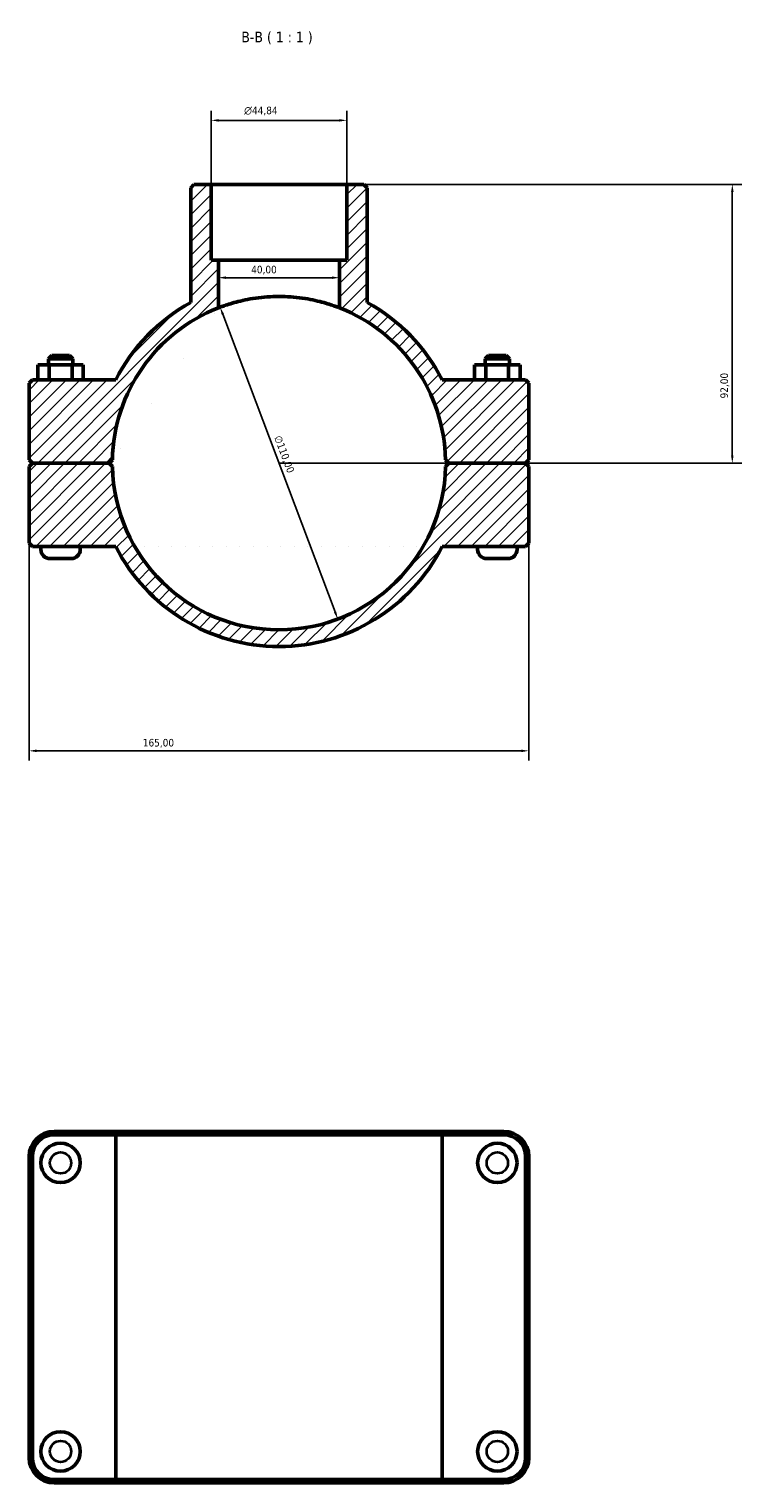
# Model space of a CAD drawing. Header units: millimetres. Extents: x 0 to 1126, y -25 to 1083.
# Tile 4 of 6: x 344 to 579, y 603 to 1083. Entities that reach past the tile are written whole.
import ezdxf

# ---------------------------------------------------------------- set-up
doc = ezdxf.new("R2010")
doc.units = ezdxf.units.MM
for name, color, linetype, lineweight in [('Dimension (ISO)', 7, 'Continuous', 25), ('Hatch (ISO)', 7, 'Continuous', 18), ('Symbol (ISO)', 7, 'Continuous', 25), ('Visible (ISO)', 7, 'Continuous', 50), ('Visible Narrow (ISO)', 7, 'Continuous', 35)]:
    doc.layers.add(name, color=color, linetype=linetype, lineweight=lineweight)
doc.styles.add('Label Text (ISO)', font='tahoma.ttf')
doc.styles.add('Note Text (ISO)', font='tahoma.ttf')
doc.dimstyles.new('Default (ISO)', dxfattribs={"dimtxt": 2.5, "dimasz": 2.5, "dimexe": 3.175, "dimexo": 0, "dimgap": 0.762, "dimtad": 1, "dimrnd": 1e-08, "dimzin": 0, "dimtxsty": 'Note Text (ISO)', "dimcen": 0.09, "dimdle": 10, "dimclrd": 256, "dimclre": 256, "dimclrt": 232, "dimazin": 0, "dimtfac": 1.40208, "dimtmove": 0, "dimatfit": 3, "dimfxl": 1, "dimtolj": 1, "dimtzin": 0, "dimlwd": -1, "dimlwe": -1, "dimarcsym": 0})

# ---------------------------------------------------------------- blocks, each defined once
blk = doc.blocks.new('*D11')
at = {"layer": 'Defpoints', "color": 0, "transparency": 16777216}
for p in [(407.11, 990.99), (445.95, 888.08)]:
    blk.add_point(p, dxfattribs=at)
at = {"layer": 'Dimension (ISO)', "transparency": 16777216}
blk.add_line((445.07, 890.42), (407.99, 988.65), dxfattribs=at)
blk.add_arc((426.53, 939.54), 55, 68.6763, 113.988, dxfattribs=at)
for points in [[(408.38, 988.8), (407.6, 988.51), (407.11, 990.99)], [(445.46, 890.57), (444.68, 890.27), (445.95, 888.08)]]:
    blk.add_solid(points, dxfattribs=at)
at = {"layer": 'Dimension (ISO)', "color": 232, "true_color": 0xca0064, "transparency": 16777216, "insert": (427.23, 948.95), "char_height": 2.5, "attachment_point": 1, "rotation": 290.6804, "style": 'Note Text (ISO)'}
blk.add_mtext('\\A1;∅110,00', dxfattribs=at)
blk = doc.blocks.new('*D12')
at = {"layer": 'Defpoints', "color": 0, "transparency": 16777216}
for p in [(448.95, 1031.54), (426.53, 939.54), (576.2, 939.54)]:
    blk.add_point(p, dxfattribs=at)
at = {"layer": 'Dimension (ISO)', "transparency": 16777216}
for p, q in [((448.95, 1031.54), (579.38, 1031.54)), ((576.2, 1029.04), (576.2, 942.04)), ((426.53, 939.54), (579.38, 939.54))]:
    blk.add_line(p, q, dxfattribs=at)
for points in [[(575.78, 1029.04), (576.62, 1029.04), (576.2, 1031.54)], [(575.78, 942.04), (576.62, 942.04), (576.2, 939.54)]]:
    blk.add_solid(points, dxfattribs=at)
at = {"layer": 'Dimension (ISO)', "color": 232, "true_color": 0xca0064, "transparency": 16777216, "insert": (572.27, 960.89), "char_height": 2.5, "attachment_point": 1, "rotation": 90, "style": 'Note Text (ISO)'}
blk.add_mtext('\\A1;92,00', dxfattribs=at)
blk = doc.blocks.new('*D13')
at = {"layer": 'Defpoints', "color": 0, "transparency": 16777216}
for p in [(344.03, 913.14), (509.03, 913.14), (344.03, 844.6)]:
    blk.add_point(p, dxfattribs=at)
at = {"layer": 'Dimension (ISO)', "transparency": 16777216}
for p, q in [((344.03, 913.14), (344.03, 841.42)), ((509.03, 913.14), (509.03, 841.42)), ((506.53, 844.6), (346.53, 844.6))]:
    blk.add_line(p, q, dxfattribs=at)
for points in [[(346.53, 845.01), (346.53, 844.18), (344.03, 844.6)], [(506.53, 845.01), (506.53, 844.18), (509.03, 844.6)]]:
    blk.add_solid(points, dxfattribs=at)
at = {"layer": 'Dimension (ISO)', "color": 232, "true_color": 0xca0064, "transparency": 16777216, "insert": (381.58, 848.53), "char_height": 2.5, "attachment_point": 1, "style": 'Note Text (ISO)'}
blk.add_mtext('\\A1;165,00', dxfattribs=at)
blk = doc.blocks.new('*D14')
at = {"layer": 'Defpoints', "color": 0, "transparency": 16777216}
for p in [(406.53, 1000.74), (406.53, 1000.74), (446.53, 1000.74)]:
    blk.add_point(p, dxfattribs=at)
at = {"layer": 'Dimension (ISO)', "transparency": 16777216}
blk.add_line((444.03, 1000.74), (409.03, 1000.74), dxfattribs=at)
for points in [[(409.03, 1001.16), (409.03, 1000.33), (406.53, 1000.74)], [(444.03, 1001.16), (444.03, 1000.33), (446.53, 1000.74)]]:
    blk.add_solid(points, dxfattribs=at)
at = {"layer": 'Dimension (ISO)', "color": 232, "true_color": 0xca0064, "transparency": 16777216, "insert": (417.36, 1004.68), "char_height": 2.5, "attachment_point": 1, "style": 'Note Text (ISO)'}
blk.add_mtext('\\A1;40,00', dxfattribs=at)
blk = doc.blocks.new('*D15')
at = {"layer": 'Defpoints', "color": 0, "transparency": 16777216}
for p in [(404.11, 1052.66), (404.11, 1031.54), (448.95, 1031.54)]:
    blk.add_point(p, dxfattribs=at)
at = {"layer": 'Dimension (ISO)', "transparency": 16777216}
for p, q in [((404.11, 1031.54), (404.11, 1055.83)), ((448.95, 1031.54), (448.95, 1055.83)), ((446.45, 1052.66), (406.61, 1052.66))]:
    blk.add_line(p, q, dxfattribs=at)
for points in [[(406.61, 1053.07), (406.61, 1052.24), (404.11, 1052.66)], [(446.45, 1053.07), (446.45, 1052.24), (448.95, 1052.66)]]:
    blk.add_solid(points, dxfattribs=at)
at = {"layer": 'Dimension (ISO)', "color": 232, "true_color": 0xca0064, "transparency": 16777216, "insert": (415.04, 1057.18), "char_height": 2.5, "attachment_point": 1, "style": 'Note Text (ISO)'}
blk.add_mtext('\\A1;\\fAIGDT|b0|i0;\\H2.5000;\\ln\\fTahoma|b0|i0;\\H2.5000;44,84', dxfattribs=at)

msp = doc.modelspace()

# ---------------------------------------------------------------- hatches: boundary and pattern name
at = {"layer": 'Hatch (ISO)'}
h = msp.add_hatch(dxfattribs=at)
h.set_pattern_fill('ANSI31', color=256, scale=25.4, style=0)
h.set_pattern_definition([(45, (0, 0), (-2.245064, 2.245064), [])])
edge = h.paths.add_edge_path()
edge.add_ellipse((426.5312, 939.5351), major_axis=(54.988, -1.1499), ratio=1, start_angle=182.396044, end_angle=360)
edge.add_line((481.5192, 938.3852), (482.6312, 939.4851))
edge.add_line((482.6312, 939.4851), (507.9312, 939.4851))
edge.add_line((507.9312, 939.4851), (509.0312, 938.3851))
edge.add_line((509.0312, 938.3851), (509.0312, 913.1351))
edge.add_line((509.0312, 913.1351), (507.9312, 912.0351))
edge.add_line((507.9312, 912.0351), (480.42, 912.0351))
edge.add_ellipse((426.5312, 939.5351), major_axis=(-53.8888, -27.5), ratio=1, start_angle=0, end_angle=125.928616, ccw=False)
edge.add_line((372.6424, 912.0351), (345.1312, 912.0351))
edge.add_line((345.1312, 912.0351), (344.0312, 913.1351))
edge.add_line((344.0312, 913.1351), (344.0312, 938.3851))
edge.add_line((344.0312, 938.3851), (345.1312, 939.4851))
edge.add_line((345.1312, 939.4851), (370.4312, 939.4851))
edge.add_line((370.4312, 939.4851), (371.5432, 938.3852))
edge = h.paths.add_edge_path()
edge.add_line((455.6805, 1030.4351), (454.5805, 1031.5351))
edge.add_line((454.5805, 1031.5351), (448.9537, 1031.5351))
edge.add_line((448.9537, 1031.5351), (448.9537, 1006.5351))
edge.add_line((448.9537, 1006.5351), (446.5312, 1006.5351))
edge.add_line((446.5312, 1006.5351), (446.5312, 990.7699))
edge.add_ellipse((426.5312, 939.5351), major_axis=(20, 51.2348), ratio=1, start_angle=292.521708, end_angle=360, ccw=False)
edge.add_line((481.5192, 940.6851), (482.6312, 939.5851))
edge.add_line((482.6312, 939.5851), (507.9312, 939.5851))
edge.add_line((507.9312, 939.5851), (509.0312, 940.6851))
edge.add_line((509.0312, 940.6851), (509.0312, 965.9351))
edge.add_line((509.0312, 965.9351), (507.9312, 967.0351))
edge.add_line((507.9312, 967.0351), (480.42, 967.0351))
edge.add_ellipse((426.5312, 939.5351), major_axis=(53.8888, 27.5), ratio=1, start_angle=0, end_angle=34.160901)
edge.add_line((455.6805, 992.55), (455.6805, 1030.4351))
edge = h.paths.add_edge_path()
edge.add_line((398.482, 1031.5351), (397.382, 1030.4351))
edge.add_line((397.382, 1030.4351), (397.382, 992.55))
edge.add_ellipse((426.5312, 939.5351), major_axis=(-29.1493, 53.0148), ratio=1, start_angle=0, end_angle=34.160901)
edge.add_line((372.6424, 967.0351), (345.1312, 967.0351))
edge.add_line((345.1312, 967.0351), (344.0312, 965.9351))
edge.add_line((344.0312, 965.9351), (344.0312, 940.6851))
edge.add_line((344.0312, 940.6851), (345.1312, 939.5851))
edge.add_line((345.1312, 939.5851), (370.4312, 939.5851))
edge.add_line((370.4312, 939.5851), (371.5432, 940.6851))
edge.add_ellipse((426.5312, 939.5351), major_axis=(-54.988, 1.1499), ratio=1, start_angle=292.521708, end_angle=360, ccw=False)
edge.add_line((406.5312, 990.7699), (406.5312, 1006.5351))
edge.add_line((406.5312, 1006.5351), (404.1087, 1006.5351))
edge.add_line((404.1087, 1006.5351), (404.1087, 1031.5351))
edge.add_line((404.1087, 1031.5351), (398.482, 1031.5351))

# ---------------------------------------------------------------- linework, layer by layer
at = {"layer": 'Visible (ISO)'}
for p, q in [((398.482, 1031.5351), (397.382, 1030.4351)), ((404.1087, 1031.5351), (398.482, 1031.5351)), ((404.1087, 1006.5351), (404.1087, 1031.5351)), ((404.1087, 1031.5351), (448.9537, 1031.5351)), ((454.5805, 1031.5351), (448.9537, 1031.5351)), ((448.9537, 1031.5351), (448.9537, 1006.5351)), ((455.6805, 1030.4351), (454.5805, 1031.5351)), ((397.382, 1030.4351), (397.382, 992.55)), ((455.6805, 992.55), (455.6805, 1030.4351)), ((406.5312, 1006.5351), (404.1087, 1006.5351)), ((406.5312, 990.7699), (406.5312, 1006.5351)), ((406.5312, 1006.5351), (446.5312, 1006.5351)), ((448.9537, 1006.5351), (446.5312, 1006.5351)), ((446.5312, 1006.5351), (446.5312, 990.7699)), ((351.5312, 975.0351), (350.4312, 973.9351)), ((351.5312, 975.0351), (357.3312, 975.0351)), ((357.3312, 975.0351), (358.4312, 973.9351)), ((495.7312, 975.0351), (494.6312, 973.9351)), ((501.5312, 975.0351), (495.7312, 975.0351)), ((501.5312, 975.0351), (502.6312, 973.9351)), ((346.9258, 972.0351), (350.7133, 972.0351)), ((346.9258, 967.0351), (346.9258, 972.0351)), ((358.4312, 973.9351), (350.4312, 973.9351)), ((350.4312, 972.0351), (350.4312, 973.9351)), ((350.7133, 972.0351), (358.2188, 972.0351)), ((350.7133, 967.0351), (350.7133, 972.0351)), ((358.2188, 972.0351), (361.9367, 972.0351)), ((358.2188, 967.0351), (358.2188, 972.0351)), ((358.4312, 972.0351), (358.4312, 973.9351)), ((361.9367, 967.0351), (361.9367, 972.0351)), ((494.8437, 972.0351), (491.1258, 972.0351)), ((491.1258, 967.0351), (491.1258, 972.0351)), ((494.6312, 973.9351), (502.6312, 973.9351)), ((494.6312, 973.9351), (494.6312, 972.0351)), ((494.8437, 967.0351), (494.8437, 972.0351)), ((502.3491, 972.0351), (494.8437, 972.0351)), ((502.3491, 967.0351), (502.3491, 972.0351)), ((506.1367, 972.0351), (502.3491, 972.0351)), ((502.6312, 973.9351), (502.6312, 972.0351)), ((506.1367, 967.0351), (506.1367, 972.0351)), ((345.1312, 967.0351), (344.0312, 965.9351)), ((344.0312, 965.9351), (344.0312, 940.6851)), ((372.6424, 967.0351), (345.1312, 967.0351)), ((507.9312, 967.0351), (480.42, 967.0351)), ((509.0312, 965.9351), (507.9312, 967.0351)), ((509.0312, 940.6851), (509.0312, 965.9351)), ((344.0312, 940.6851), (345.1312, 939.5851)), ((370.4312, 939.5851), (371.5432, 940.6851)), ((481.5192, 940.6851), (482.6312, 939.5851)), ((507.9312, 939.5851), (509.0312, 940.6851)), ((345.1312, 939.4851), (344.0312, 938.3851)), ((344.0312, 938.3851), (344.0312, 913.1351)), ((345.1312, 939.5851), (370.4312, 939.5851)), ((370.4312, 939.4851), (345.1312, 939.4851)), ((347.9312, 939.4851), (347.9312, 939.5851)), ((360.9312, 939.4851), (360.9312, 939.5851)), ((371.5432, 938.3852), (370.4312, 939.4851)), ((482.6312, 939.4851), (481.5192, 938.3852)), ((482.6312, 939.5851), (507.9312, 939.5851)), ((507.9312, 939.4851), (482.6312, 939.4851)), ((492.1312, 939.5851), (492.1312, 939.4851)), ((505.1312, 939.5851), (505.1312, 939.4851)), ((509.0312, 938.3851), (507.9312, 939.4851)), ((509.0312, 913.1351), (509.0312, 938.3851)), ((344.0312, 913.1351), (345.1312, 912.0351)), ((345.1312, 912.0351), (372.6424, 912.0351)), ((347.9312, 911.0351), (347.9312, 912.0351)), ((360.9312, 911.0351), (360.9312, 912.0351)), ((480.42, 912.0351), (507.9312, 912.0351)), ((492.1312, 912.0351), (492.1312, 911.0351)), ((505.1312, 912.0351), (505.1312, 911.0351)), ((507.9312, 912.0351), (509.0312, 913.1351)), ((357.9312, 908.0351), (350.9312, 908.0351)), ((495.1312, 908.0351), (502.1312, 908.0351)), ((373.3203, 719.0008), (352.2812, 719.0008)), ((352.2812, 717.9008), (372.6424, 717.9008)), ((480.42, 717.9008), (372.6424, 717.9008)), ((372.6424, 604.1008), (372.6424, 717.9008)), ((373.3203, 719.0008), (479.7421, 719.0008)), ((500.7812, 719.0008), (479.7421, 719.0008)), ((480.42, 717.9008), (500.7812, 717.9008)), ((480.42, 604.1008), (480.42, 717.9008)), ((344.0312, 710.7508), (344.0312, 611.2508)), ((345.1312, 611.2508), (345.1312, 710.7508)), ((507.9312, 710.7508), (507.9312, 611.2508)), ((509.0312, 611.2508), (509.0312, 710.7508)), ((372.6424, 604.1008), (352.2812, 604.1008)), ((352.2812, 603.0008), (373.3203, 603.0008)), ((372.6424, 604.1008), (480.42, 604.1008)), ((479.7421, 603.0008), (373.3203, 603.0008)), ((479.7421, 603.0008), (500.7812, 603.0008)), ((500.7812, 604.1008), (480.42, 604.1008))]:
    msp.add_line(p, q, dxfattribs=at)
for centre in [(354.4312, 708.6008), (498.6312, 708.6008), (354.4312, 613.4008), (498.6312, 613.4008)]:
    msp.add_circle(centre, 6.5, dxfattribs=at)
for centre, radius, start, end in [((426.5312, 939.5351), 55, 111.323686, 178.801978), ((426.5312, 939.5351), 60.5, 118.803407, 152.964308), ((426.5312, 939.5351), 55, 1.198022, 68.676314), ((426.5312, 939.5351), 60.5, 27.035692, 61.196593), ((426.5312, 939.5351), 55, 181.198022, 358.801978), ((426.5312, 939.5351), 60.5, 207.035692, 332.964308), ((350.9312, 911.0351), 3, 180, 270), ((357.9312, 911.0351), 3, 270, 0), ((495.1312, 911.0351), 3, 180, 270), ((502.1312, 911.0351), 3, 270, 0), ((352.2812, 710.7508), 8.25, 90, 180), ((352.2812, 710.7508), 7.15, 90, 180), ((500.7812, 710.7508), 8.25, 0, 90), ((500.7812, 710.7508), 7.15, 0, 90), ((352.2812, 611.2508), 8.25, 180, 270), ((352.2812, 611.2508), 7.15, 180, 270), ((500.7812, 611.2508), 8.25, 270, 0), ((500.7812, 611.2508), 7.15, 270, 0)]:
    msp.add_arc(centre, radius, start, end, dxfattribs=at)
msp.add_open_spline([(446.5312, 990.7699), (446.5312, 990.7699), (446.4086, 990.8183), (445.8965, 991.0139), (445.5074, 991.1607), (444.4835, 991.5256), (443.848, 991.7436), (442.3838, 992.2066), (441.555, 992.4513), (439.7923, 992.9203), (438.7963, 993.1616), (436.6238, 993.6126), (435.4473, 993.8219), (432.9867, 994.1691), (431.7004, 994.3071), (429.1067, 994.4902), (427.7991, 994.5351), (425.2633, 994.5351), (423.9558, 994.4902), (421.362, 994.3071), (420.0758, 994.1691), (417.6152, 993.8219), (416.4386, 993.6126), (414.2661, 993.1616), (413.2702, 992.9203), (411.5074, 992.4513), (410.6786, 992.2066), (409.2145, 991.7436), (408.579, 991.5256), (407.5551, 991.1607), (407.1659, 991.0139), (406.6539, 990.8183), (406.5312, 990.7699), (406.5312, 990.7699)], degree=3, knots=[0, 0, 0, 0, 0.380622, 0.380622, 0.761244, 0.761244, 1.14186601, 1.14186601, 1.52248801, 1.52248801, 1.90285453, 1.90285453, 2.28322105, 2.28322105, 2.66358757, 2.66358757, 3.04395408, 3.04395408, 3.4243206, 3.4243206, 3.80468712, 3.80468712, 4.18505364, 4.18505364, 4.56542016, 4.56542016, 4.94604216, 4.94604216, 5.32666416, 5.32666416, 5.70728617, 5.70728617, 6.08790817, 6.08790817, 6.08790817, 6.08790817], dxfattribs=at)
for points in [[(373.3203, 719.0008), (373.0932, 718.6345), (372.8672, 718.2678), (372.6424, 717.9008)], [(479.7421, 719.0008), (479.9693, 718.6345), (480.1952, 718.2678), (480.42, 717.9008)], [(373.3203, 603.0008), (373.0932, 603.3671), (372.8672, 603.7338), (372.6424, 604.1008)], [(479.7421, 603.0008), (479.9693, 603.3671), (480.1952, 603.7338), (480.42, 604.1008)]]:
    msp.add_open_spline(points, degree=3, dxfattribs=at)
at = {"layer": 'Visible Narrow (ISO)'}
for p, q in [((352.2812, 717.9558), (352.2812, 718.9458)), ((500.7812, 717.9558), (500.7812, 718.9458)), ((345.0762, 710.7508), (344.0862, 710.7508)), ((507.9862, 710.7508), (508.9762, 710.7508)), ((345.0762, 611.2508), (344.0862, 611.2508)), ((507.9862, 611.2508), (508.9762, 611.2508)), ((352.2812, 604.0458), (352.2812, 603.0558)), ((500.7812, 604.0458), (500.7812, 603.0558))]:
    msp.add_line(p, q, dxfattribs=at)
for centre in [(354.4312, 708.6008), (498.6312, 708.6008), (354.4312, 613.4008), (498.6312, 613.4008)]:
    msp.add_circle(centre, 3.5, dxfattribs=at)

# ---------------------------------------------------------------- texts
at = {"layer": 'Symbol (ISO)', "insert": (414.0923, 1077.7851), "char_height": 3.5, "attachment_point": 7, "style": 'Label Text (ISO)'}
msp.add_mtext('B-B ( 1 : 1 )', dxfattribs=at)

# ---------------------------------------------------------------- dimensions: what is measured, and where the dimension line sits
at = {"layer": 'Dimension (ISO)'}
dim = msp.add_linear_dim(base=(404.1087187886, 1052.656945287), p1=(448.9537187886, 1031.5351430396), p2=(404.1087187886, 1031.5351430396), angle=180, text='\\fAIGDT|b0|i0;\\H2.5000;\\ln\\fTahoma|b0|i0;\\H2.5000;<>', dimstyle='Default (ISO)', override={"dimdec": 2, "dimtp": 0, "dimtm": 0, "dimtdec": 2, "dimtofl": 0, "dimatfit": 1}, dxfattribs=at)
dim.commit()
dim.dimension.update_dxf_attribs({"geometry": '*D15', "text_midpoint": (420.6257187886, 1052.656945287), "dimtype": 160})
for base, p1, p2, angle, override, picture, middle in [((576.2016, 939.5351), (448.9537, 1031.5351), (426.5312, 939.5351), 90, {"dimdec": 2, "dimtp": 0, "dimtm": 0, "dimtdec": 2, "dimtofl": 0, "dimatfit": 1}, '*D12', (576.2016, 965.0351)), ((406.5312, 1000.7429), (446.5312, 1000.7429), (406.5312, 1000.7429), 180, {"dimdec": 2, "dimse1": 1, "dimse2": 1, "dimtp": 0, "dimtm": 0, "dimtdec": 2, "dimtofl": 0, "dimatfit": 1}, '*D14', (421.5312, 1000.7429))]:
    dim = msp.add_linear_dim(base=base, p1=p1, p2=p2, angle=angle, dimstyle='Default (ISO)', override=override, dxfattribs=at)
    dim.commit()
    dim.dimension.update_dxf_attribs({"geometry": picture, "text_midpoint": middle, "dimtype": 160})
dim = msp.add_diameter_dim_2p(p1=(445.9548, 888.0791), p2=(407.1077, 990.9912), dimstyle='Default (ISO)', override={"dimdec": 2, "dimlfac": 1, "dimtp": 0, "dimtm": 0, "dimtdec": 2, "dimatfit": 2}, dxfattribs=at)
dim.commit()
dim.dimension.update_dxf_attribs({"geometry": '*D11', "text_midpoint": (425.7773, 941.5323), "dimtype": 163})
dim = msp.add_linear_dim(base=(344.0312, 844.5953), p1=(509.0312, 913.1351), p2=(344.0312, 913.1351), dimstyle='Default (ISO)', override={"dimdec": 2, "dimtp": 0, "dimtm": 0, "dimtdec": 2, "dimtofl": 0, "dimatfit": 1}, dxfattribs=at)
dim.commit()
dim.dimension.update_dxf_attribs({"geometry": '*D13', "text_midpoint": (386.5312, 844.5953), "dimtype": 160})

doc.saveas('drawing.dxf')
